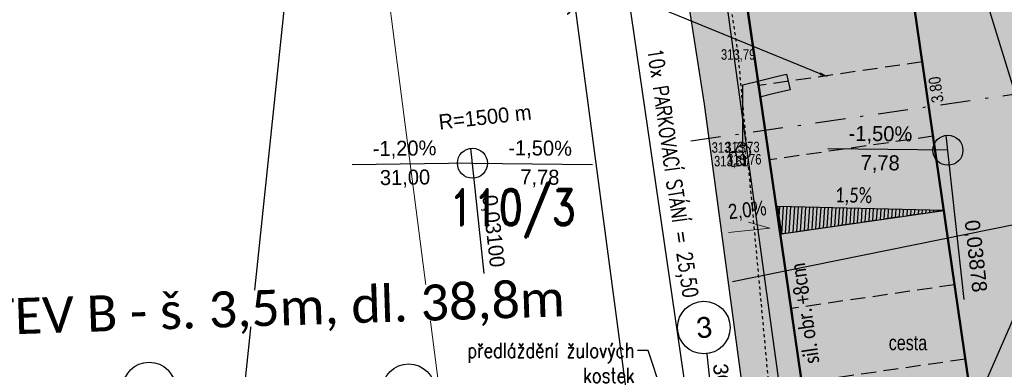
# Model space of a CAD drawing. Extents: x -783215 to -782699, y -1044860 to -1044498.
# Tile 23 of 60: x -783101 to -783068, y -1044704 to -1044692. Entities that reach past the tile are written whole.
import ezdxf
from ezdxf import colors
from ezdxf.entities.mleader import LeaderData, LeaderLine
from ezdxf.enums import TextEntityAlignment as Align
from ezdxf.math import Vec2, Vec3

# ---------------------------------------------------------------- set-up
doc = ezdxf.new("R2010")
doc.units = 0
doc.header["$MEASUREMENT"] = 0
doc.header["$PDSIZE"] = 0.2
for name, pattern in [('HIDDEN', [0.375, 0.25, -0.125]), ('ČERCHOVANÁX2', [2, 1, -0.5, 0, -0.5]), ('ČÁRKOVANÁ', [0.75, 0.5, -0.25])]:
    doc.linetypes.add(name, pattern=pattern)
doc.layers.get('0').update_dxf_attribs({"linetype": 'CONTINUOUS'})
doc.layers.get('Defpoints').update_dxf_attribs({"linetype": 'CONTINUOUS'})
doc.layers.add('A-sklony', color=7, linetype='CONTINUOUS', true_color=0xfa052e)
for name, color, linetype in [('A_kóty', 1, 'CONTINUOUS'), ('A_PŘÍČNÉ ŘEZY', 6, 'CONTINUOUS'), ('A_výšky a sklony', 1, 'CONTINUOUS'), ('C3D_Trasa-Popisy trasy', 1, 'CONTINUOUS'), ('C3D_Trasa_Sklonovníky', 1, 'CONTINUOUS'), ('K-HRANA KOMUNIKACE', 1, 'CONTINUOUS'), ('KN_POZEMKY 500', 140, 'CONTINUOUS'), ('popisky nové', 1, 'CONTINUOUS'), ('S_kabely NN', 92, 'SILVNNO'), ('S_LAMPY VO', 7, 'CONTINUOUS'), ('S_VODA', 150, 'VODVPITO'), ('Z_hrany ploch', 7, 'CONTINUOUS'), ('Z_Popisy', 7, 'CONTINUOUS')]:
    doc.layers.add(name, color=color, linetype=linetype)
for name, color, linetype, lineweight in [('K_VOZOVKA', 242, 'CONTINUOUS', 50), ('KN_hranice pozemků', 140, 'CONTINUOUS', 30), ('KN_slučky', 253, 'CONTINUOUS', 9), ('popis obrubníků', 1, 'CONTINUOUS', 25), ('POPIS-VELKÉ', 1, 'CONTINUOUS', 50), ('S_KAN', 32, 'KANVSVO', 30), ('Z_BUDOVY', 7, 'CONTINUOUS', 30), ('Z_VÝŠKY', 7, 'CONTINUOUS', 9), ('Z_VÝŠKY NETISK', 252, 'CONTINUOUS', 9), ('šrafy-chodník pojízdný', 21, 'CONTINUOUS', 13), ('šrafy-živice', 9, 'CONTINUOUS', 13)]:
    doc.layers.add(name, color=color, linetype=linetype, lineweight=lineweight)
doc.layers.add('SRF_CHODNÍKY', color=7, linetype='CONTINUOUS', lineweight=25, true_color=0xf5f089)
doc.styles.add('calibri', font='calibri.ttf')
doc.styles.add('Legend', font='calibri.ttf')
doc.styles.add('ROMAND', font='romand', dxfattribs={"height": 0.2})
doc.styles.add('ROMANS', font='romans.shx', dxfattribs={"width": 0.8})
doc.styles.add('Style-cs_Working', font='cs_Working.shx')
doc.styles.add('znacky', font='arial.ttf')
doc.linetypes.add('KANVSVO', pattern='A,7,-6.5,[9,civil.shx,S=1,R=0,X=0,Y=0],-6.5', length=20)
doc.linetypes.add('SILVNNO', pattern='A,7,-6.5,[28,civil.shx,S=1,R=0,X=0,Y=0],-6.5', length=20)
doc.linetypes.add('VODVPITO', pattern='A,7,-6.5,[2,civil.shx,S=1,R=0,X=0,Y=0],-6.5', length=20)
doc.dimstyles.new('situ 250', dxfattribs={"dimscale": 0.25, "dimtxt": 2, "dimasz": 2.2, "dimexe": 2, "dimexo": 2, "dimgap": 0.8, "dimtad": 1, "dimrnd": 0.05, "dimzin": 3, "dimtxsty": 'ROMANS', "dimblk": 'ARCHTICK', "dimcen": 0.09, "dimdle": 1, "dimadec": 1, "dimazin": 3, "dimtfac": 1, "dimtofl": 0, "dimtmove": 0, "dimatfit": 2, "dimldrblk": 'TerminatorOpen_0.5', "dimfxl": 4, "dimfxlon": 1, "dimfrac": 2, "dimtzin": 3, "dimarcsym": 0})

# ---------------------------------------------------------------- blocks, each defined once
blk = doc.blocks.new('_ArchTick')
at = {"color": 0, "linetype": 'ByBlock', "const_width": 0.15}
blk.add_lwpolyline([(-0.5, -0.5), (0.5, 0.5)], dxfattribs=at)
blk = doc.blocks.new('*D66')
at = {"layer": 'A_kóty', "color": 0, "lineweight": -2, "ltscale": 0.2, "transparency": 16777216}
for p, q in [((-783080.855, -1044684.407), (-783082.339, -1044684.622)), ((-783081.88, -1044684.302), (-783078.161, -1044709.978)), ((-783077.208, -1044709.587), (-783078.692, -1044709.802))]:
    blk.add_line(p, q, dxfattribs=at)
at = {"layer": 'Defpoints', "color": 0, "ltscale": 0.2, "transparency": 16777216}
for p in [(-783078.02, -1044683.996), (-783074.373, -1044709.176), (-783078.197, -1044709.73)]:
    blk.add_point(p, dxfattribs=at)
at = {"layer": 'A_kóty', "color": 0, "lineweight": -2, "ltscale": 0.2, "transparency": 16777216, "xscale": 0.55, "yscale": 0.55, "zscale": 0.55}
for p, rotation in [((-783081.844, -1044684.55), 98.24136252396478), ((-783078.197, -1044709.73), 278.2413625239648)]:
    blk.add_blockref('_ArchTick', p, dxfattribs=dict(at, rotation=rotation))
at = {"layer": 'A_kóty', "color": 0, "ltscale": 0.2, "transparency": 16777216, "insert": (-783079.481, -1044697.062), "char_height": 0.5, "attachment_point": 5, "rotation": 278.2414, "style": 'ROMANS'}
blk.add_mtext('10x PARKOVACÍ STÁNÍ = 25,50', dxfattribs=at)
blk = doc.blocks.new('TerminatorOpen_0.5')
at = {"color": 0, "linetype": 'ByBlock', "lineweight": -2}
for q in [(-1, 0.25), (-1, 0), (-1, -0.25)]:
    blk.add_line((0, 0), q, dxfattribs=at)
blk = doc.blocks.new('$498')
at = {"layer": 'S_LAMPY VO'}
blk.add_line((-0.06, 0), (0.06, 0), dxfattribs=at)
blk.add_lwpolyline([(0, 0.48), (0.15, 0.48), (0.4, 0.3), (0.5, 0.01), (0.4, -0.28), (0.15, -0.46), (-0.16, -0.46), (-0.41, -0.28), (-0.51, 0.01), (-0.41, 0.3), (-0.16, 0.48), (0, 0.48), (0, 1.75), (0, 3.02), (0, 4.29), (0, 4.5), (1.16, 4.78), (2.32, 5.06), (2.9, 5.2), (3.15, 4.15), (1.98, 3.88), (1.2, 3.7), (0.95, 4.73)], dxfattribs=at)
blk = doc.blocks.new('AeccTickCircle')
at = {"color": 0, "linetype": 'ByBlock', "lineweight": -2}
blk.add_circle((0, 0), 0.5, dxfattribs=at)

msp = doc.modelspace()

# ---------------------------------------------------------------- hatches: boundary and pattern name
at = {"layer": 'A-sklony'}
h = msp.add_hatch(dxfattribs=at)
h.set_pattern_fill('ANSI31', color=256, angle=581.3107)
h.set_pattern_definition([(266.310689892, (-441511.59724, -2301183.59743), (0.124740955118, -0.008043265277), [])])
h.paths.add_polyline_path([(-783075.787, -1044699.078), (-783070.39, -1044698.3), (-783075.921, -1044698.161), (-783075.786, -1044699.078)])
at = {"layer": 'SRF_CHODNÍKY', "ltscale": 0.2}
h = msp.add_hatch(color=256, dxfattribs=at)
h.dxf.hatch_style = 1
h.paths.add_polyline_path([(-783075.154, -1044706.568), (-783074.759, -1044706.511), (-783077.623, -1044686.731), (-783078.02, -1044683.996), (-783078.426, -1044681.191), (-783089.163, -1044682.392), (-783089.118, -1044682.789), (-783092.099, -1044683.123), (-783092.144, -1044682.725), (-783092.966, -1044682.817), (-783092.782, -1044684.306), (-783080.167, -1044682.895), (-783080.056, -1044683.889), (-783078.349, -1044694.761), (-783076.725, -1044706.886), (-783077.951, -1044708.453), (-783077.83, -1044709.556), (-783076.376, -1044709.396), (-783076.419, -1044708.998), (-783074.828, -1044708.824)])
at = {"layer": 'šrafy-chodník pojízdný', "linetype": 'ByBlock', "ltscale": 2500, "true_color": 0xadddf7, "transparency": 33554687}
h = msp.add_hatch(color=141, dxfattribs=at)
h.dxf.hatch_style = 1
h.paths.add_polyline_path([(-783071.916, -1044687.767), (-783072.588, -1044683.202), (-783078.02, -1044683.996), (-783074.373, -1044709.176), (-783068.921, -1044708.444)])
at = {"layer": 'šrafy-živice', "ltscale": 0.2}
h = msp.add_hatch(color=256, dxfattribs=at)
h.dxf.hatch_style = 1
edge = h.paths.add_edge_path()
edge.add_line((-783070.118, -1044674.252), (-783086.415, -1044653.592))
edge.add_line((-783086.415, -1044653.592), (-783087.947, -1044651.65))
edge.add_arc((-783084.721, -1044649.139), 4.088, 143.0091, 217.8897, ccw=False)
edge.add_line((-783087.986, -1044646.68), (-783088.419, -1044646.43))
edge.add_arc((-783084.72, -1044649.142), 4.587, 143.751, 217.8935)
edge.add_line((-783088.34, -1044651.96), (-783086.808, -1044653.901))
edge.add_line((-783086.808, -1044653.901), (-783091.961, -1044657.963))
edge.add_line((-783091.961, -1044657.963), (-783096.428, -1044653.152))
edge.add_arc((-783098.993, -1044655.533), 3.5, 42.8727, 67.4806)
edge.add_line((-783097.652, -1044652.3), (-783098.029, -1044652.144))
edge.add_line((-783098.029, -1044652.144), (-783098.201, -1044652.588))
edge.add_line((-783098.201, -1044652.588), (-783098.209, -1044652.611))
edge.add_line((-783098.209, -1044652.611), (-783097.844, -1044652.762))
edge.add_arc((-783098.993, -1044655.533), 3, 12.7821, 67.4806, ccw=False)
edge.add_line((-783096.067, -1044654.87), (-783091.192, -1044676.357))
edge.add_arc((-783093.143, -1044676.799), 2, -83.6199, 12.7821, ccw=False)
edge.add_line((-783092.92, -1044678.787), (-783093.417, -1044678.843))
edge.add_line((-783093.417, -1044678.843), (-783092.973, -1044682.818))
edge.add_line((-783092.973, -1044682.818), (-783075.843, -1044680.902))
edge.add_arc((-783075.51, -1044683.884), 3, 8.2414, 96.3801, ccw=False)
edge.add_line((-783072.541, -1044683.454), (-783067.717, -1044716.761))
edge.add_arc((-783073.655, -1044717.621), 6, -43.1529, 8.2414, ccw=False)
edge.add_line((-783069.277, -1044721.725), (-783072.712, -1044725.388))
edge.add_arc((-783063.958, -1044733.596), 12, 136.8471, 187.7607)
edge.add_line((-783075.848, -1044735.216), (-783075.652, -1044736.654))
edge.add_line((-783075.652, -1044736.654), (-783070.963, -1044736.015))
edge.add_line((-783070.963, -1044736.015), (-783071.022, -1044735.567))
edge.add_arc((-783065.073, -1044734.785), 6, 136.8471, 187.4869, ccw=False)
edge.add_line((-783069.45, -1044730.682), (-783065.484, -1044726.452))
edge.add_arc((-783061.107, -1044730.556), 6, 82.6908, 136.847, ccw=False)
edge.add_line((-783060.344, -1044724.604), (-783055.547, -1044725.213))
edge.add_line((-783055.547, -1044725.213), (-783054.922, -1044720.286))
edge.add_arc((-783052.411, -1044710.567), 10.038, 189.47, 255.5127, ccw=False)
edge.add_line((-783062.312, -1044712.219), (-783066.638, -1044682.347))
edge.add_arc((-783083.463, -1044684.784), 17, 8.2414, 38.2827)
edge = h.paths.add_edge_path(flags=16)
edge.add_line((-783087.592, -1044671.888), (-783089.061, -1044665.413))
edge.add_arc((-783088.085, -1044665.192), 1, 38.2452, 192.7821, ccw=False)
edge.add_line((-783087.3, -1044664.573), (-783083.19, -1044669.787))
edge.add_arc((-783085.154, -1044671.335), 2.5, -167.2179, 38.2452, ccw=False)

# ---------------------------------------------------------------- linework, layer by layer
at = {"layer": 'A-sklony'}
msp.add_lwpolyline([(-783075.787, -1044699.078), (-783070.39, -1044698.3), (-783075.921, -1044698.161), (-783075.786, -1044699.078)], close=True, dxfattribs=at)
at = {"layer": 'A_PŘÍČNÉ ŘEZY', "linetype": 'Continuous'}
msp.add_line((-783078.281, -1044703.066), (-783078.035, -1044705.303), dxfattribs=at)
at = {"layer": 'A_PŘÍČNÉ ŘEZY', "linetype": 'ČERCHOVANÁX2'}
msp.add_lwpolyline([(-783078.81, -1044695.982), (-783067.923, -1044694.405), (-783060.996, -1044693.402)], dxfattribs=at)
at = {"layer": 'A_výšky a sklony', "lineweight": 15, "ltscale": 0.1}
msp.add_lwpolyline([(-783077.553, -1044699.032), (-783076.179, -1044698.889), (-783076.889, -1044698.686)], dxfattribs=at)
at = {"layer": 'C3D_Trasa-Popisy trasy', "color": 1, "linetype": 'Continuous', "lineweight": -3}
for p, q in [((-783085.684, -1044700.399), (-783086.135, -1044696.227)), ((-783086.08, -1044696.724), (-783090.08, -1044696.778)), ((-783086.08, -1044696.724), (-783082.08, -1044696.767))]:
    msp.add_line(p, q, dxfattribs=at)
at = {"layer": 'C3D_Trasa_Sklonovníky', "color": 1, "linetype": 'Continuous', "lineweight": -3}
for p, q in [((-783069.705, -1044701.263), (-783070.305, -1044695.796)), ((-783070.25, -1044696.293), (-783074.25, -1044696.25))]:
    msp.add_line(p, q, dxfattribs=at)
at = {"layer": 'K-HRANA KOMUNIKACE', "linetype": 'ČÁRKOVANÁ', "lineweight": 30}
for p, q in [((-783071.107, -1044693.352), (-783076.55, -1044694.14)), ((-783070.749, -1044695.826), (-783076.192, -1044696.614)), ((-783070.39, -1044698.3), (-783075.834, -1044699.088)), ((-783070.032, -1044700.774), (-783075.475, -1044701.563)), ((-783069.674, -1044703.248), (-783075.117, -1044704.037))]:
    msp.add_line(p, q, dxfattribs=at)
at = {"layer": 'K_VOZOVKA', "ltscale": 0.2}
msp.add_line((-783078.02, -1044683.996), (-783075.439, -1044701.81), dxfattribs=at)
at = {"layer": 'K_VOZOVKA', "transparency": 33554687}
msp.add_lwpolyline([(-783075.652, -1044736.654), (-783075.848, -1044735.216, -0.225881), (-783072.712, -1044725.388), (-783069.277, -1044721.725, 0.228086), (-783067.717, -1044716.761), (-783072.541, -1044683.454, 0.404731), (-783075.843, -1044680.902), (-783092.973, -1044682.818)], format="xyb", dxfattribs=at)
at = {"layer": 'K_VOZOVKA', "ltscale": 0.2}
msp.add_lwpolyline([(-783097.905, -1044708.586, 0.408177), (-783096.021, -1044710.656), (-783093.858, -1044710.781, 0.041703), (-783087.49, -1044710.616), (-783074.373, -1044709.176), (-783077.623, -1044686.731)], format="xyb", dxfattribs=at)
at = {"layer": 'KN_hranice pozemků', "linetype": 'Continuous'}
for p, q in [((-783094.1, -1044708.4), (-783091.89, -1044687.25)), ((-783083.07, -1044688.49), (-783080.37, -1044708.73))]:
    msp.add_line(p, q, dxfattribs=at).dxf.unprotected_set("ltscale", 0)
at = {"layer": 'KN_slučky'}
msp.add_line((-783089.11, -1044689.28), (-783086.52, -1044709.4), dxfattribs=at)
at = {"layer": 'S_kabely NN', "ltscale": 0.2, "flags": 128}
msp.add_lwpolyline([(-783085.552, -1044672.328), (-783085.023, -1044672.041), (-783084.56, -1044672.026), (-783082.113, -1044676.25), (-783080.492, -1044679.871), (-783078.459, -1044685.249), (-783075.269, -1044708.468)], dxfattribs=at)
at = {"layer": 'S_KAN', "ltscale": 0.2}
msp.add_lwpolyline([(-783071.164, -1044730.209), (-783060.205, -1044723.369), (-783066.679, -1044698.725), (-783073.853, -1044675.448)], dxfattribs=at)
at = {"layer": 'S_KAN', "color": 7, "ltscale": 0.2}
msp.add_lwpolyline([(-783075.853, -1044719.706), (-783066.679, -1044698.725)], dxfattribs=at)
at = {"layer": 'S_VODA', "ltscale": 0.2}
msp.add_lwpolyline([(-783065.319, -1044698.224), (-783077.426, -1044700.673)], dxfattribs=at)
at = {"layer": 'Z_BUDOVY'}
for p, q in [((-783078.349, -1044694.761), (-783080.056, -1044683.889)), ((-783076.725, -1044706.886), (-783078.349, -1044694.761))]:
    msp.add_line(p, q, dxfattribs=at).dxf.unprotected_set("ltscale", 0)
at = {"layer": 'Z_hrany ploch', "linetype": 'HIDDEN'}
for p in [(-783078.781, -1044682.665), (-783075.858, -1044707.895)]:
    msp.add_line(p, (-783077.215, -1044693.278), dxfattribs=at).dxf.unprotected_set("ltscale", 0)
at = {"layer": 'Z_hrany ploch', "linetype": 'Continuous'}
for p, q in [((-783077.072, -1044696.359), (-783077.525, -1044696.375)), ((-783077.525, -1044696.375), (-783077.447, -1044696.829)), ((-783077.011, -1044696.767), (-783077.072, -1044696.359)), ((-783077.447, -1044696.829), (-783077.011, -1044696.767))]:
    msp.add_line(p, q, dxfattribs=at).dxf.unprotected_set("ltscale", 0)

# ---------------------------------------------------------------- block references
at = {"layer": 'A_PŘÍČNÉ ŘEZY', "linetype": 'Continuous', "xscale": 1.75, "yscale": 1.75, "zscale": 1.75}
for p, rotation in [((-783078.376, -1044702.196), 276.2615280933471), ((-783096.84, -1044704.224), 266.7095067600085), ((-783088.203, -1044704.28), 276.230083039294)]:
    msp.add_blockref('AeccTickCircle', p, dxfattribs=dict(at, rotation=rotation))
at = {"layer": 'C3D_Trasa-Popisy trasy', "color": 1, "linetype": 'Continuous', "lineweight": -3, "rotation": 96.2615280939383}
msp.add_blockref('AeccTickCircle', (-783086.08, -1044696.724), dxfattribs=at)
at = {"layer": 'C3D_Trasa_Sklonovníky', "color": 1, "linetype": 'Continuous', "lineweight": -3, "rotation": 96.2615280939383}
msp.add_blockref('AeccTickCircle', (-783070.25, -1044696.293), dxfattribs=at)
at = {"layer": 'S_LAMPY VO', "linetype": 'Continuous', "xscale": 0.5, "yscale": 0.5}
msp.add_blockref('$498', (-783077.072, -1044696.359), dxfattribs=at)

# ---------------------------------------------------------------- texts
at = {"layer": 'A-sklony', "lineweight": 30, "style": 'Legend', "width": 0.8}
msp.add_attdef('1,5%', (-783074.011, -1044698.021), '2,5%', height=0.5, rotation=358.4918, dxfattribs=at)
at = {"layer": 'A_PŘÍČNÉ ŘEZY', "linetype": 'Continuous', "style": 'Legend'}
for s, insert, char_height, attachment_point, rotation in [('{\\C256;3}', (-783078.376, -1044702.196), 0.7, 5, 6.2615), ('{\\C256;30,00}', (-783078.082, -1044704.302), 0.5, 8, 276.2615)]:
    msp.add_mtext(s, dxfattribs=dict(at, insert=insert, char_height=char_height, attachment_point=attachment_point, rotation=rotation))
at = {"layer": 'A_výšky a sklony', "color": 5, "style": 'znacky', "width": 0.8}
msp.add_text('3.80', height=0.4, rotation=98.1173, dxfattribs=at).set_placement((-783070.388, -1044694.678))
at = {"layer": 'A_výšky a sklony', "style": 'znacky', "width": 0.8}
msp.add_text('2,0%%%', height=0.5, rotation=6.3216, dxfattribs=at).set_placement((-783077.534, -1044698.592))
at = {"layer": 'C3D_Trasa-Popisy trasy', "color": 1, "linetype": 'Continuous', "lineweight": -3, "char_height": 0.5, "style": 'Style-cs_Working'}
for s, insert, attachment_point, rotation in [('R=1500 m', (-783085.66, -1044695.19), 5, 6.2615), ('-1,20%', (-783088.333, -1044696.567), 8, 0.7773), ('-1,50%', (-783083.828, -1044696.561), 8, 359.3837), ('31,00', (-783088.327, -1044696.942), 2, 0.7773), ('7,78', (-783083.832, -1044696.936), 2, 359.3837), ('0,03100{\\L  }', (-783085.284, -1044700.191), 6, 276.2615)]:
    msp.add_mtext(s, dxfattribs=dict(at, insert=insert, attachment_point=attachment_point, rotation=rotation))
at = {"layer": 'C3D_Trasa_Sklonovníky', "color": 1, "linetype": 'Continuous', "lineweight": -3, "char_height": 0.5, "style": 'Style-cs_Working'}
for s, insert, attachment_point, rotation in [('-1,50%', (-783072.498, -1044696.081), 8, 359.3837), ('7,78', (-783072.502, -1044696.456), 2, 359.3837), ('0,03878{\\L  }', (-783069.228, -1044701.022), 6, 276.2615)]:
    msp.add_mtext(s, dxfattribs=dict(at, insert=insert, attachment_point=attachment_point, rotation=rotation))
at = {"layer": 'KN_POZEMKY 500', "linetype": 'Continuous', "style": 'ROMAND', "width": 0.8}
msp.add_text('110/3', height=1.2, dxfattribs=at).set_placement((-783084.74, -1044698.79), align=Align.CENTER)
at = {"layer": 'popis obrubníků', "style": 'Legend', "width": 0.8}
msp.add_text('sil. obr. +8cm', height=0.5, rotation=98.2912, dxfattribs=at).set_placement((-783074.525, -1044703.365))
at = {"layer": 'Z_Popisy', "color": 7, "linetype": 'Continuous', "style": 'Style-cs_Working', "width": 0.8}
msp.add_text('cesta', height=0.5, dxfattribs=at).set_placement((-783071.58, -1044702.701), align=Align.MIDDLE_CENTER)
at = {"layer": 'Z_VÝŠKY', "linetype": 'Continuous', "style": 'Style-cs_Working', "width": 0.8}
for s, p in [('313,79', (-783077.806, -1044693.278)), ('313,73', (-783078.116, -1044696.375)), ('313,81', (-783078.038, -1044696.829))]:
    msp.add_text(s, height=0.35, dxfattribs=at).set_placement(p)
at = {"layer": 'Z_VÝŠKY NETISK', "linetype": 'Continuous', "style": 'Style-cs_Working', "width": 0.8}
for s, p in [('313,73', (-783077.663, -1044696.359)), ('313,76', (-783077.602, -1044696.767))]:
    msp.add_text(s, height=0.35, dxfattribs=at).set_placement(p)

# ---------------------------------------------------------------- dimensions: what is measured, and where the dimension line sits
at = {"layer": 'A_kóty', "ltscale": 0.2}
dim = msp.add_aligned_dim(p1=(-783078.02, -1044683.996), p2=(-783074.373, -1044709.176), distance=-3.865, text='10x PARKOVACÍ STÁNÍ = 25,50', dimstyle='situ 250', dxfattribs=at)
dim.commit()
dim.dimension.update_dxf_attribs({"geometry": '*D66', "text_midpoint": (-783079.481, -1044697.062)})

# ---------------------------------------------------------------- leaders
ml = msp.add_multileader_mtext('Standard', dxfattribs=at)
ml.set_content('vyznačení parkovacích stání\\Přada kostek červené barvy', color=256, style='ROMANS')
ml.set_leader_properties()
ml.build(insert=Vec2(0, 0))
ml.multileader.update_dxf_attribs({"dogleg_length": 0.36, "arrow_head_size": 0.3})
ctx = ml.context
ctx.base_point, ctx.char_height, ctx.arrow_head_size, ctx.landing_gap_size, ctx.plane_origin = Vec3(-783091.499, -1044690.588), 0.5, 0.3, 0.09, Vec3(-783094.149, -1044689)
ctx.text_align_type = 2
notes = []
notes.append((ctx, [(1, (1, 1, 0), (-783082.216, -1044690.588), (-1, 0), 0.36, [(0, [(-783074.227, -1044693.857)], 0, [])])]))
ctx.mtext.insert, ctx.mtext.alignment, ctx.mtext.flow_direction = Vec3(-783082.666, -1044690.255), 3, 5
for ctx, leaders in notes:
    for number, flags, end, landing, length, lines in leaders:
        leader = LeaderData()
        leader.index, (leader.has_last_leader_line, leader.has_dogleg_vector, leader.attachment_direction) = number, flags
        leader.last_leader_point, leader.dogleg_vector, leader.dogleg_length = Vec3(end), Vec3(landing), length
        for number, points, colour, breaks in lines:
            line = LeaderLine()
            line.index, line.vertices, line.color, line.breaks = number, Vec3.list(points), colors.encode_raw_color(colour), breaks
            leader.lines.append(line)
        ctx.leaders.append(leader)

# ---------------------------------------------------------------- next in the draw order: texts
at = {"layer": 'POPIS-VELKÉ', "linetype": 'ByBlock', "insert": (-783104.219, -1044701.312), "char_height": 1.2, "attachment_point": 1, "rotation": 1.868, "style": 'calibri', "bg_fill": 3, "box_fill_scale": 1, "bg_fill_color": 256, "bg_fill_transparency": 0}
msp.add_mtext_dynamic_manual_height_columns('VĚTEV B - š. 3,5m, dl. 38,8m', width=21.28894, gutter_width=1, heights=[0], dxfattribs=at)

# ---------------------------------------------------------------- next in the draw order: leaders
at = {"layer": 'popisky nové', "linetype": 'ByBlock'}
ml = msp.add_multileader_mtext('Standard', dxfattribs=at)
ml.set_content('předláždění žulových kostek ', color=256, style='ROMANS')
ml.set_leader_properties()
ml.build(insert=Vec2(0, 0))
ml.multileader.update_dxf_attribs({"dogleg_length": 0.36, "arrow_head_size": 0.3})
ctx = ml.context
ctx.base_point, ctx.char_height, ctx.arrow_head_size, ctx.landing_gap_size, ctx.plane_origin = Vec3(-783086.96, -1044702.955), 0.5, 0.3, 0.09, Vec3(-783089.801, -1044702.705)
ctx.text_align_type = 2
notes = []
notes.append((ctx, [(1, (1, 1, 0), (-783080.229, -1044702.955), (-1, 0), 0.36, [(0, [(-783078.789, -1044707.318)], 0, [])])]))
ctx.mtext.insert, ctx.mtext.width, ctx.mtext.alignment, ctx.mtext.flow_direction = Vec3(-783080.679, -1044702.705), 6.46346, 3, 5
for ctx, leaders in notes:
    for number, flags, end, landing, length, lines in leaders:
        leader = LeaderData()
        leader.index, (leader.has_last_leader_line, leader.has_dogleg_vector, leader.attachment_direction) = number, flags
        leader.last_leader_point, leader.dogleg_vector, leader.dogleg_length = Vec3(end), Vec3(landing), length
        for number, points, colour, breaks in lines:
            line = LeaderLine()
            line.index, line.vertices, line.color, line.breaks = number, Vec3.list(points), colors.encode_raw_color(colour), breaks
            leader.lines.append(line)
        ctx.leaders.append(leader)

doc.saveas('drawing.dxf')
